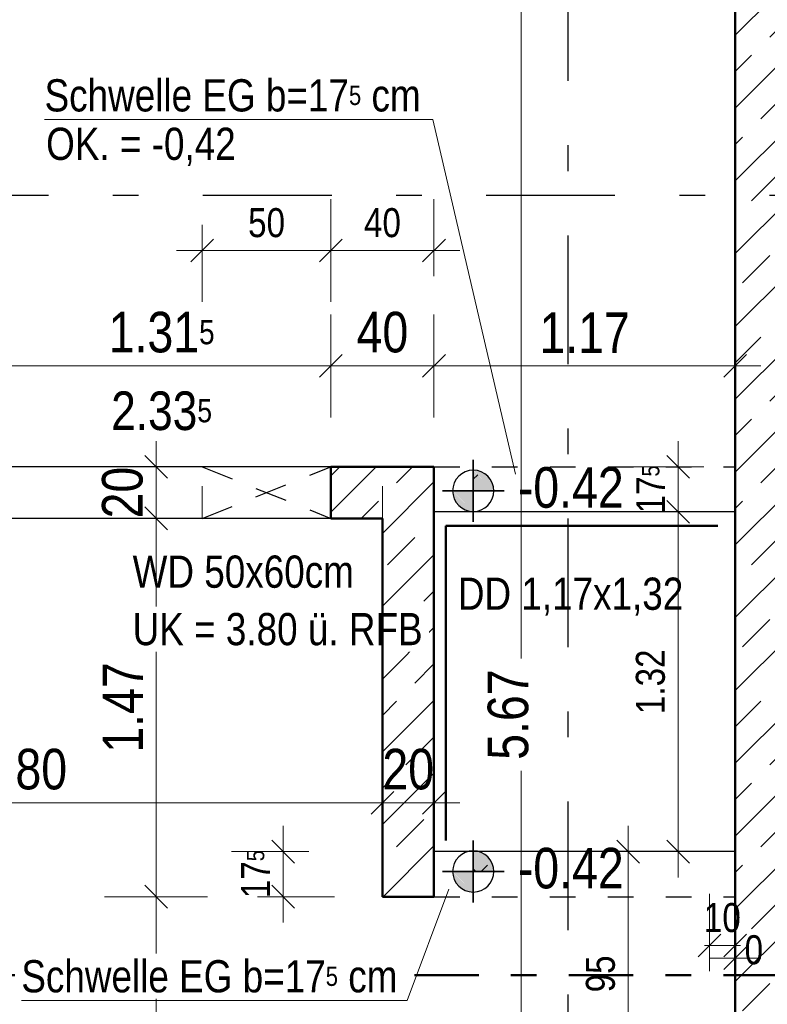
# Model space of a CAD drawing. Header units: millimetres. Extents: x 0 to 102, y -15 to 47.
# Tile 27 of 103: x 10 to 13, y 25 to 29. Entities that reach past the tile are written whole.
import ezdxf

# ---------------------------------------------------------------- set-up
doc = ezdxf.new("R2010")
doc.units = ezdxf.units.MM
for name, pattern in [('DASHDOT', [1, 0.5, -0.25, 0, -0.25]), ('DASHDOTX2', [2, 1, -0.5, 0, -0.5]), ('DOT', [0.25, 0, -0.25]), ('HIDDEN', [0.375, 0.25, -0.125])]:
    doc.linetypes.add(name, pattern=pattern)
doc.layers.add('Achsen', color=7, linetype='Continuous', lineweight=20)
doc.layers.add('Schraffuren', color=7, linetype='Continuous', lineweight=20)
doc.styles.add('Arial Narrow', font='ARIALN.TTF')
doc.dimstyles.new('Arch_Strakon_dimstyle', dxfattribs={"dimtxt": 15.75, "dimasz": 1, "dimexe": 1.25, "dimexo": 0.0625, "dimgap": 1, "dimtad": 0, "dimzin": 12, "dimdsep": 46, "dimtxsty": 'Arial Narrow', "dimblk": 'Arrowhead_Tick', "dimsah": 1, "dimcen": 0, "dimse1": 1, "dimse2": 1, "dimclrd": 6, "dimclrt": 2, "dimazin": 0, "dimtfac": 1, "dimtdec": 4, "dimtmove": 0, "dimatfit": 3, "dimldrblk": 'NONE', "dimfxl": 1, "dimtvp": 1, "dimtolj": 1, "dimtzin": 0, "dimlwd": 13, "dimarcsym": 2})
pattern_1 = [(45, (0, 0), (-0.07071068, 0.07071068), []), (135, (0, 0), (-0.07071068, -0.07071068), [])]
pattern_2 = [(45, (0, 0), (-0.1414214, 0.1414214), [0.15, -0.1]), (45, (-0.07071, 0.07071), (-0.1414214, 0.1414214), [])]

# ---------------------------------------------------------------- blocks, each defined once
blk = doc.blocks.new('Arrowhead_Tick')
at = {"color": 0, "linetype": 'Continuous', "lineweight": -2}
for p, q in [((0, 20), (0, -10)), ((-1, 0), (0, 0)), ((10, 0), (0, 0))]:
    blk.add_line(p, q, dxfattribs=at)
at = {"color": 2, "linetype": 'Continuous', "lineweight": 35}
blk.add_line((4.42, 4.42), (-4.42, -4.42), dxfattribs=at)
blk = doc.blocks.new('*D80')
at = {"layer": 'Achsen', "color": 6, "linetype": 'Continuous', "lineweight": 13}
blk.add_line((8.6453, 29.8563), (12.7957, 29.8563), dxfattribs=at)
at = {"layer": 'Defpoints', "color": 0}
for p in [(12.8057, 29.8563), (12.8057, 29.2317), (8.6353, 27.1093)]:
    blk.add_point(p, dxfattribs=at)
at = {"layer": 'Achsen', "color": 6, "lineweight": 13, "xscale": 0.01, "yscale": 0.01, "zscale": 0.01}
blk.add_blockref('Arrowhead_Tick', (12.8057, 29.8563), dxfattribs=at)
at = {"layer": 'Achsen', "color": 6, "lineweight": 13, "xscale": 0.01, "yscale": 0.01, "zscale": 0.01, "rotation": 180}
blk.add_blockref('Arrowhead_Tick', (8.6353, 29.8563), dxfattribs=at)
at = {"layer": 'Achsen', "color": 2, "lineweight": 35, "insert": (10.7205, 29.9854), "char_height": 0.1575, "attachment_point": 5, "style": 'Arial Narrow'}
blk.add_mtext('\\A1;4.17', dxfattribs=at)
blk = doc.blocks.new('_None')
blk = doc.blocks.new('*D93')
at = {"layer": 'Achsen', "color": 6, "linetype": 'Continuous', "lineweight": 13}
blk.add_line((11.2457, 27.5014), (11.6257, 27.5014), dxfattribs=at)
at = {"layer": 'Defpoints', "color": 0}
for p in [(11.6357, 27.5014), (11.2357, 26.9093), (11.6357, 25.4393)]:
    blk.add_point(p, dxfattribs=at)
at = {"layer": 'Achsen', "color": 6, "lineweight": 13, "xscale": 0.01, "yscale": 0.01, "zscale": 0.01}
blk.add_blockref('Arrowhead_Tick', (11.6357, 27.5014), dxfattribs=at)
at = {"layer": 'Achsen', "color": 6, "lineweight": 13, "xscale": 0.01, "yscale": 0.01, "zscale": 0.01, "rotation": 180}
blk.add_blockref('Arrowhead_Tick', (11.2357, 27.5014), dxfattribs=at)
at = {"layer": 'Achsen', "color": 2, "lineweight": 35, "insert": (11.4357, 27.6318), "char_height": 0.1575, "attachment_point": 5, "style": 'Arial Narrow'}
blk.add_mtext('\\A1;40', dxfattribs=at)
blk = doc.blocks.new('*D94')
at = {"layer": 'Achsen', "color": 6, "linetype": 'Continuous', "lineweight": 13}
blk.add_line((11.6457, 27.5014), (12.7957, 27.5014), dxfattribs=at)
at = {"layer": 'Defpoints', "color": 0}
for p in [(12.8057, 27.5014), (11.6357, 25.4393), (12.8057, 22.1545)]:
    blk.add_point(p, dxfattribs=at)
at = {"layer": 'Achsen', "color": 6, "lineweight": 13, "xscale": 0.01, "yscale": 0.01, "zscale": 0.01}
blk.add_blockref('Arrowhead_Tick', (12.8057, 27.5014), dxfattribs=at)
at = {"layer": 'Achsen', "color": 6, "lineweight": 13, "xscale": 0.01, "yscale": 0.01, "zscale": 0.01, "rotation": 180}
blk.add_blockref('Arrowhead_Tick', (11.6357, 27.5014), dxfattribs=at)
at = {"layer": 'Achsen', "color": 2, "lineweight": 35, "insert": (12.2207, 27.6304), "char_height": 0.1575, "attachment_point": 5, "style": 'Arial Narrow'}
blk.add_mtext('\\A1;1.17', dxfattribs=at)
blk = doc.blocks.new('*D95')
at = {"layer": 'Achsen', "color": 6, "linetype": 'Continuous', "lineweight": 13}
blk.add_line((9.9307, 27.5014), (11.2257, 27.5014), dxfattribs=at)
at = {"layer": 'Defpoints', "color": 0}
for p in [(11.2357, 27.5014), (9.9207, 26.9093), (11.2357, 26.9093)]:
    blk.add_point(p, dxfattribs=at)
at = {"layer": 'Achsen', "color": 6, "lineweight": 13, "xscale": 0.01, "yscale": 0.01, "zscale": 0.01}
blk.add_blockref('Arrowhead_Tick', (11.2357, 27.5014), dxfattribs=at)
at = {"layer": 'Achsen', "color": 6, "lineweight": 13, "xscale": 0.01, "yscale": 0.01, "zscale": 0.01, "rotation": 180}
blk.add_blockref('Arrowhead_Tick', (9.9207, 27.5014), dxfattribs=at)
at = {"layer": 'Achsen', "color": 2, "lineweight": 35, "insert": (10.5782, 27.6318), "char_height": 0.1575, "attachment_point": 5, "style": 'Arial Narrow'}
blk.add_mtext('\\A1;1.31{\\A1;\\H.6x;\\S5;}', dxfattribs=at)
blk = doc.blocks.new('*D103')
at = {"layer": 'Achsen', "color": 6, "linetype": 'Continuous', "lineweight": 13}
blk.add_line((8.6453, 25.8036), (11.4257, 25.8036), dxfattribs=at)
at = {"layer": 'Defpoints', "color": 0}
for p in [(8.6353, 26.9093), (11.4357, 26.9093), (11.4357, 25.8036)]:
    blk.add_point(p, dxfattribs=at)
at = {"layer": 'Achsen', "color": 6, "lineweight": 13, "xscale": 0.01, "yscale": 0.01, "zscale": 0.01}
blk.add_blockref('Arrowhead_Tick', (11.4357, 25.8036), dxfattribs=at)
at = {"layer": 'Achsen', "color": 6, "lineweight": 13, "xscale": 0.01, "yscale": 0.01, "zscale": 0.01, "rotation": 180}
blk.add_blockref('Arrowhead_Tick', (8.6353, 25.8036), dxfattribs=at)
at = {"layer": 'Achsen', "color": 2, "lineweight": 35, "insert": (10.0355, 25.934), "char_height": 0.1575, "attachment_point": 5, "style": 'Arial Narrow'}
blk.add_mtext('\\A1;2.80', dxfattribs=at)
blk = doc.blocks.new('*D104')
at = {"layer": 'Achsen', "color": 6, "linetype": 'Continuous', "lineweight": 13}
blk.add_line((11.4457, 25.8036), (11.6257, 25.8036), dxfattribs=at)
at = {"layer": 'Defpoints', "color": 0}
for p in [(11.4357, 26.9093), (11.6357, 25.8036), (11.6357, 25.4393)]:
    blk.add_point(p, dxfattribs=at)
at = {"layer": 'Achsen', "color": 6, "lineweight": 13, "xscale": 0.01, "yscale": 0.01, "zscale": 0.01}
blk.add_blockref('Arrowhead_Tick', (11.6357, 25.8036), dxfattribs=at)
at = {"layer": 'Achsen', "color": 6, "lineweight": 13, "xscale": 0.01, "yscale": 0.01, "zscale": 0.01, "rotation": 180}
blk.add_blockref('Arrowhead_Tick', (11.4357, 25.8036), dxfattribs=at)
at = {"layer": 'Achsen', "color": 2, "lineweight": 35, "insert": (11.5357, 25.934), "char_height": 0.1575, "attachment_point": 5, "style": 'Arial Narrow'}
blk.add_mtext('\\A1;20', dxfattribs=at)
blk = doc.blocks.new('*D207')
at = {"layer": 'Achsen', "color": 6, "linetype": 'Continuous', "lineweight": 13}
for p, q in [((11.9742, 28.9717), (11.9742, 26.3645)), ((11.9742, 23.3217), (11.9742, 25.9289))]:
    blk.add_line(p, q, dxfattribs=at)
at = {"layer": 'Defpoints', "color": 0}
for p in [(11.9742, 28.9817), (13.0557, 28.9817), (12.8057, 23.3117)]:
    blk.add_point(p, dxfattribs=at)
at = {"layer": 'Achsen', "color": 6, "lineweight": 13, "xscale": 0.01, "yscale": 0.01, "zscale": 0.01}
for p, rotation in [((11.9742, 28.9817), 89.99999999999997), ((11.9742, 23.3117), 269.9999999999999)]:
    blk.add_blockref('Arrowhead_Tick', p, dxfattribs=dict(at, rotation=rotation))
at = {"layer": 'Achsen', "color": 2, "lineweight": 35, "insert": (11.9242, 26.1467), "char_height": 0.1575, "attachment_point": 5, "rotation": 90, "style": 'Arial Narrow'}
blk.add_mtext('\\A1;5.67', dxfattribs=at)
blk = doc.blocks.new('*D241')
at = {"layer": 'Achsen', "color": 6, "linetype": 'Continuous', "lineweight": 13}
blk.add_line((10.5568, 22.1645), (10.5568, 25.4293), dxfattribs=at)
at = {"layer": 'Defpoints', "color": 0}
for p in [(10.5568, 25.4393), (11.4357, 25.4393), (8.6353, 22.1545)]:
    blk.add_point(p, dxfattribs=at)
at = {"layer": 'Achsen', "color": 6, "lineweight": 13, "xscale": 0.01, "yscale": 0.01, "zscale": 0.01}
for p, rotation in [((10.5568, 25.4393), 89.99999999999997), ((10.5568, 22.1545), 269.9999999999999)]:
    blk.add_blockref('Arrowhead_Tick', p, dxfattribs=dict(at, rotation=rotation))
at = {"layer": 'Achsen', "color": 2, "lineweight": 35, "insert": (10.4264, 23.7969), "char_height": 0.1575, "attachment_point": 5, "rotation": 90, "style": 'Arial Narrow'}
blk.add_mtext('\\A1;3.28{\\A1;\\H.6x;\\S5;}', dxfattribs=at)
blk = doc.blocks.new('*D242')
at = {"layer": 'Achsen', "color": 6, "linetype": 'Continuous', "lineweight": 13}
blk.add_line((10.5568, 25.4493), (10.5568, 26.8993), dxfattribs=at)
at = {"layer": 'Defpoints', "color": 0}
for p in [(10.5568, 26.9093), (11.4357, 26.9093), (11.4357, 25.4393)]:
    blk.add_point(p, dxfattribs=at)
at = {"layer": 'Achsen', "color": 6, "lineweight": 13, "xscale": 0.01, "yscale": 0.01, "zscale": 0.01}
for p, rotation in [((10.5568, 26.9093), 90), ((10.5568, 25.4393), 270)]:
    blk.add_blockref('Arrowhead_Tick', p, dxfattribs=dict(at, rotation=rotation))
at = {"layer": 'Achsen', "color": 2, "lineweight": 35, "insert": (10.4277, 26.1743), "char_height": 0.1575, "attachment_point": 5, "rotation": 90, "style": 'Arial Narrow'}
blk.add_mtext('\\A1;1.47', dxfattribs=at)
blk = doc.blocks.new('*D250')
at = {"layer": 'Achsen', "color": 6, "linetype": 'Continuous', "lineweight": 13}
blk.add_line((10.5568, 26.9193), (10.5568, 27.0993), dxfattribs=at)
at = {"layer": 'Defpoints', "color": 0}
for p in [(10.5568, 27.1093), (11.6357, 27.1093), (11.4357, 26.9093)]:
    blk.add_point(p, dxfattribs=at)
at = {"layer": 'Achsen', "color": 6, "lineweight": 13, "xscale": 0.01, "yscale": 0.01, "zscale": 0.01}
for p, rotation in [((10.5568, 27.1093), 90), ((10.5568, 26.9093), 270)]:
    blk.add_blockref('Arrowhead_Tick', p, dxfattribs=dict(at, rotation=rotation))
at = {"layer": 'Achsen', "color": 2, "lineweight": 35, "insert": (10.4264, 27.0093), "char_height": 0.1575, "attachment_point": 5, "rotation": 90, "style": 'Arial Narrow'}
blk.add_mtext('\\A1;20', dxfattribs=at)
blk = doc.blocks.new('*D655')
at = {"color": 6, "linetype": 'Continuous', "lineweight": 13}
blk.add_line((10.7457, 27.95), (11.2257, 27.95), dxfattribs=at)
at = {"layer": 'Defpoints', "color": 0}
for p in [(11.2357, 27.95), (10.7357, 27.1093), (11.2357, 27.1093)]:
    blk.add_point(p, dxfattribs=at)
at = {"color": 6, "lineweight": 13, "xscale": 0.01, "yscale": 0.01, "zscale": 0.01}
blk.add_blockref('Arrowhead_Tick', (11.2357, 27.95), dxfattribs=at)
at = {"color": 6, "lineweight": 13, "xscale": 0.01, "yscale": 0.01, "zscale": 0.01, "rotation": 180}
blk.add_blockref('Arrowhead_Tick', (10.7357, 27.95), dxfattribs=at)
at = {"color": 3, "lineweight": 35, "insert": (10.9857, 28.0574), "char_height": 0.1125, "attachment_point": 5, "style": 'Arial Narrow'}
blk.add_mtext('\\A1;50', dxfattribs=at)
blk = doc.blocks.new('*D656')
at = {"color": 6, "linetype": 'Continuous', "lineweight": 13}
blk.add_line((11.2457, 27.95), (11.6257, 27.95), dxfattribs=at)
at = {"layer": 'Defpoints', "color": 0}
for p in [(11.6357, 27.95), (11.2357, 27.1093), (11.6357, 27.1093)]:
    blk.add_point(p, dxfattribs=at)
at = {"color": 6, "lineweight": 13, "xscale": 0.01, "yscale": 0.01, "zscale": 0.01}
blk.add_blockref('Arrowhead_Tick', (11.6357, 27.95), dxfattribs=at)
at = {"color": 6, "lineweight": 13, "xscale": 0.01, "yscale": 0.01, "zscale": 0.01, "rotation": 180}
blk.add_blockref('Arrowhead_Tick', (11.2357, 27.95), dxfattribs=at)
at = {"color": 3, "lineweight": 35, "insert": (11.4357, 28.0574), "char_height": 0.1125, "attachment_point": 5, "style": 'Arial Narrow'}
blk.add_mtext('\\A1;40', dxfattribs=at)
blk = doc.blocks.new('*D678')
at = {"color": 6, "linetype": 'Continuous', "lineweight": 13}
for p, q in [((12.7957, 25.2), (12.7857, 25.2)), ((12.8057, 25.2), (12.8057, 25.2)), ((12.8157, 25.2), (12.8257, 25.2))]:
    blk.add_line(p, q, dxfattribs=at)
at = {"layer": 'Defpoints', "color": 0}
for p in [(12.8057, 25.2), (12.8057, 24.6643), (12.8057, 23.3121)]:
    blk.add_point(p, dxfattribs=at)
at = {"color": 6, "lineweight": 13, "xscale": 0.01, "yscale": 0.01, "zscale": 0.01}
blk.add_blockref('Arrowhead_Tick', (12.8057, 25.2), dxfattribs=at)
at = {"color": 6, "lineweight": 13, "xscale": 0.01, "yscale": 0.01, "zscale": 0.01, "rotation": 180}
blk.add_blockref('Arrowhead_Tick', (12.8057, 25.2), dxfattribs=at)
at = {"color": 3, "lineweight": 35, "insert": (12.8779, 25.2324), "char_height": 0.1125, "attachment_point": 5, "style": 'Arial Narrow'}
blk.add_mtext('\\A1;0', dxfattribs=at)
blk = doc.blocks.new('*D687')
at = {"color": 6, "linetype": 'Continuous', "lineweight": 13}
for p, q in [((12.6957, 25.25), (12.6857, 25.25)), ((12.7057, 25.25), (12.8057, 25.25)), ((12.8157, 25.25), (12.8257, 25.25))]:
    blk.add_line(p, q, dxfattribs=at)
at = {"layer": 'Defpoints', "color": 0}
for p in [(12.8057, 25.25), (12.7057, 24.6643), (12.8057, 24.6643)]:
    blk.add_point(p, dxfattribs=at)
at = {"color": 6, "lineweight": 13, "xscale": 0.01, "yscale": 0.01, "zscale": 0.01}
blk.add_blockref('Arrowhead_Tick', (12.7057, 25.25), dxfattribs=at)
at = {"color": 6, "lineweight": 13, "xscale": 0.01, "yscale": 0.01, "zscale": 0.01, "rotation": 180}
blk.add_blockref('Arrowhead_Tick', (12.8057, 25.25), dxfattribs=at)
at = {"color": 3, "lineweight": 35, "insert": (12.7557, 25.3574), "char_height": 0.1125, "attachment_point": 5, "style": 'Arial Narrow'}
blk.add_mtext('\\A1;10', dxfattribs=at)
blk = doc.blocks.new('*D735')
at = {"color": 6, "linetype": 'Continuous', "lineweight": 13}
blk.add_line((12.5843, 25.6243), (12.5843, 26.9243), dxfattribs=at)
at = {"layer": 'Defpoints', "color": 0}
for p in [(11.6357, 26.9343), (12.5843, 26.9343), (11.6357, 25.6143)]:
    blk.add_point(p, dxfattribs=at)
at = {"color": 6, "lineweight": 13, "xscale": 0.01, "yscale": 0.01, "zscale": 0.01}
for p, rotation in [((12.5843, 26.9343), 90), ((12.5843, 25.6143), 270)]:
    blk.add_blockref('Arrowhead_Tick', p, dxfattribs=dict(at, rotation=rotation))
at = {"color": 3, "lineweight": 25, "insert": (12.4768, 26.2743), "char_height": 0.1125, "attachment_point": 5, "rotation": 90, "style": 'Arial Narrow'}
blk.add_mtext('\\A1;1.32', dxfattribs=at)
blk = doc.blocks.new('*D736')
at = {"color": 6, "linetype": 'Continuous', "lineweight": 13}
blk.add_line((12.5843, 26.9443), (12.5843, 27.0993), dxfattribs=at)
at = {"layer": 'Defpoints', "color": 0}
for p in [(11.6357, 27.1093), (12.5843, 27.1093), (11.6357, 26.9343)]:
    blk.add_point(p, dxfattribs=at)
at = {"color": 6, "lineweight": 13, "xscale": 0.01, "yscale": 0.01, "zscale": 0.01}
for p, rotation in [((12.5843, 27.1093), 90), ((12.5843, 26.9343), 270)]:
    blk.add_blockref('Arrowhead_Tick', p, dxfattribs=dict(at, rotation=rotation))
at = {"color": 3, "lineweight": 25, "insert": (12.4778, 27.0218), "char_height": 0.1125, "attachment_point": 5, "rotation": 90, "style": 'Arial Narrow'}
blk.add_mtext('\\A1;17{\\A1;\\H.6x;\\S5;}', dxfattribs=at)
blk = doc.blocks.new('*D741')
at = {"color": 6, "linetype": 'Continuous', "lineweight": 13}
blk.add_line((12.3901, 24.6743), (12.3901, 25.6043), dxfattribs=at)
at = {"layer": 'Defpoints', "color": 0}
for p in [(12.3901, 25.6143), (12.8057, 25.6143), (12.7057, 24.6643)]:
    blk.add_point(p, dxfattribs=at)
at = {"color": 6, "lineweight": 13, "xscale": 0.01, "yscale": 0.01, "zscale": 0.01}
for p, rotation in [((12.3901, 25.6143), 90), ((12.3901, 24.6643), 270)]:
    blk.add_blockref('Arrowhead_Tick', p, dxfattribs=dict(at, rotation=rotation))
at = {"color": 3, "lineweight": 25, "insert": (12.2827, 25.1393), "char_height": 0.1125, "attachment_point": 5, "rotation": 90, "style": 'Arial Narrow'}
blk.add_mtext('\\A1;95', dxfattribs=at)
blk = doc.blocks.new('*D742')
at = {"color": 6, "linetype": 'Continuous', "lineweight": 13}
blk.add_line((11.05, 25.4493), (11.05, 25.6043), dxfattribs=at)
at = {"layer": 'Defpoints', "color": 0}
for p in [(11.05, 25.6143), (11.6357, 25.6143), (11.4357, 25.4393)]:
    blk.add_point(p, dxfattribs=at)
at = {"color": 6, "lineweight": 13, "xscale": 0.01, "yscale": 0.01, "zscale": 0.01}
for p, rotation in [((11.05, 25.6143), 90), ((11.05, 25.4393), 270)]:
    blk.add_blockref('Arrowhead_Tick', p, dxfattribs=dict(at, rotation=rotation))
at = {"color": 3, "lineweight": 25, "insert": (10.9435, 25.5268), "char_height": 0.1125, "attachment_point": 5, "rotation": 90, "style": 'Arial Narrow'}
blk.add_mtext('\\A1;17{\\A1;\\H.6x;\\S5;}', dxfattribs=at)

msp = doc.modelspace()

# ---------------------------------------------------------------- hatches: boundary and pattern name
at = {"lineweight": 13}
h = msp.add_hatch(dxfattribs=at)
h.set_pattern_fill('FT', color=6, scale=0.01, angle=45, style=0, pattern_type=2)
h.set_pattern_definition(pattern_1)
h.paths.add_polyline_path([(11.78827, 27.0961613), (11.86827, 27.0161613), (11.78827, 27.0161613)])
at = {"lineweight": 13, "true_color": 0xcccccc}
for points in [[(11.78827, 27.0961613), (11.86827, 27.0161613), (11.78827, 27.0161613)], [(11.8682581, 27.0175421), (11.8682224, 27.0189226), (11.8681628, 27.0203022), (11.8680794, 27.0216806), (11.8679723, 27.0230573), (11.8678414, 27.024432), (11.8676867, 27.0258042), (11.8675085, 27.0271736), (11.8673066, 27.0285396), (11.8670812, 27.029902), (11.8668322, 27.0312603), (11.8665599, 27.0326141), (11.8662643, 27.0339629), (11.8659454, 27.0353065), (11.8656033, 27.0366444), (11.8652383, 27.0379762), (11.8648503, 27.0393014), (11.8644394, 27.0406198), (11.8640059, 27.0419309), (11.8635498, 27.0432343), (11.8630713, 27.0445297), (11.8625705, 27.0458166), (11.8620476, 27.0470946), (11.8615027, 27.0483634), (11.8609359, 27.0496227), (11.8603475, 27.050872), (11.8597377, 27.0521109), (11.8591065, 27.0533391), (11.8584542, 27.0545563), (11.8577811, 27.055762), (11.8570872, 27.0569559), (11.8563728, 27.0581376), (11.8556381, 27.0593069), (11.8548833, 27.0604633), (11.8541087, 27.0616064), (11.8533145, 27.0627361), (11.8525009, 27.0638519), (11.8516682, 27.0649534), (11.8508166, 27.0660405), (11.8499463, 27.0671126), (11.8490576, 27.0681696), (11.8481509, 27.0692111), (11.8472263, 27.0702368), (11.8462841, 27.0712463), (11.8453247, 27.0722395), (11.8443482, 27.0732159), (11.8433551, 27.0741754), (11.8423455, 27.0751175), (11.8413198, 27.0760421), (11.8402784, 27.0769489), (11.8392214, 27.0778375), (11.8381492, 27.0787078), (11.8370622, 27.0795594), (11.8359606, 27.0803922), (11.8348449, 27.0812058), (11.8337152, 27.082), (11.832572, 27.0827746), (11.8314156, 27.0835293), (11.8302464, 27.084264), (11.8290646, 27.0849784), (11.8278707, 27.0856723), (11.826665, 27.0863455), (11.8254479, 27.0869978), (11.8242197, 27.0876289), (11.8229807, 27.0882388), (11.8217315, 27.0888272), (11.8204722, 27.0893939), (11.8192034, 27.0899388), (11.8179253, 27.0904618), (11.8166384, 27.0909626), (11.8153431, 27.0914411), (11.8140397, 27.0918972), (11.8127286, 27.0923307), (11.8114102, 27.0927415), (11.8100849, 27.0931295), (11.8087532, 27.0934946), (11.8074153, 27.0938366), (11.8060717, 27.0941555), (11.8047228, 27.0944512), (11.803369, 27.0947235), (11.8020108, 27.0949724), (11.8006484, 27.0951978), (11.7992823, 27.0953997), (11.797913, 27.095578), (11.7965407, 27.0957326), (11.7951661, 27.0958635), (11.7937893, 27.0959707), (11.7924109, 27.096054), (11.7910313, 27.0961136), (11.7896509, 27.0961494), (11.78827, 27.0961613)], [(11.78827, 27.0161613), (11.78827, 26.9361613), (11.70827, 27.0161613)], [(11.708282, 27.0147804), (11.7083177, 27.0134), (11.7083773, 27.0120204), (11.7084607, 27.010642), (11.7085678, 27.0092652), (11.7086987, 27.0078906), (11.7088533, 27.0065183), (11.7090316, 27.005149), (11.7092335, 27.0037829), (11.7094589, 27.0024205), (11.7097078, 27.0010623), (11.7099802, 26.9997085), (11.7102758, 26.9983596), (11.7105947, 26.997016), (11.7109367, 26.9956781), (11.7113018, 26.9943464), (11.7116898, 26.9930211), (11.7121006, 26.9917027), (11.7125341, 26.9903916), (11.7129902, 26.9890882), (11.7134687, 26.9877929), (11.7139695, 26.986506), (11.7144925, 26.9852279), (11.7150374, 26.9839591), (11.7156041, 26.9826998), (11.7161925, 26.9814506), (11.7168024, 26.9802116), (11.7174336, 26.9789834), (11.7180858, 26.9777663), (11.718759, 26.9765606), (11.7194529, 26.9753667), (11.7201673, 26.9741849), (11.720902, 26.9730157), (11.7216567, 26.9718593), (11.7224313, 26.9707161), (11.7232255, 26.9695864), (11.7240391, 26.9684707), (11.7248719, 26.9673691), (11.7257235, 26.9662821), (11.7265938, 26.9652099), (11.7274824, 26.9641529), (11.7283892, 26.9631115), (11.7293138, 26.9620858), (11.7302559, 26.9610762), (11.7312154, 26.9600831), (11.7321918, 26.9591066), (11.733185, 26.9581472), (11.7341945, 26.957205), (11.7352202, 26.9562804), (11.7362617, 26.9553737), (11.7373187, 26.954485), (11.7383908, 26.9536148), (11.7394779, 26.9527631), (11.7405794, 26.9519304), (11.7416952, 26.9511168), (11.7428249, 26.9503226), (11.743968, 26.949548), (11.7451244, 26.9487932), (11.7462937, 26.9480585), (11.7474754, 26.9473441), (11.7486693, 26.9466502), (11.749875, 26.9459771), (11.7510922, 26.9453248), (11.7523204, 26.9446936), (11.7535593, 26.9440838), (11.7548086, 26.9434954), (11.7560679, 26.9429286), (11.7573367, 26.9423837), (11.7586147, 26.9418608), (11.7599016, 26.94136), (11.761197, 26.9408815), (11.7625004, 26.9404254), (11.7638115, 26.9399919), (11.7651299, 26.939581), (11.7664551, 26.939193), (11.7677869, 26.938828), (11.7691248, 26.9384859), (11.7704684, 26.938167), (11.7718172, 26.9378714), (11.773171, 26.9375991), (11.7745293, 26.9373502), (11.7758917, 26.9371247), (11.7772578, 26.9369228), (11.7786271, 26.9367446), (11.7799993, 26.9365899), (11.781374, 26.936459), (11.7827507, 26.9363519), (11.7841291, 26.9362685), (11.7855087, 26.9362089), (11.7868892, 26.9361732), (11.78827, 26.9361613)], [(11.78827, 25.6171543), (11.86827, 25.5371543), (11.78827, 25.5371543)], [(11.8682581, 25.5385351), (11.8682224, 25.5399155), (11.8681628, 25.5412952), (11.8680794, 25.5426735), (11.8679723, 25.5440503), (11.8678414, 25.545425), (11.8676867, 25.5467972), (11.8675085, 25.5481665), (11.8673066, 25.5495326), (11.8670812, 25.550895), (11.8668322, 25.5522533), (11.8665599, 25.5536071), (11.8662643, 25.5549559), (11.8659454, 25.5562995), (11.8656033, 25.5576374), (11.8652383, 25.5589692), (11.8648503, 25.5602944), (11.8644394, 25.5616128), (11.8640059, 25.5629239), (11.8635498, 25.5642273), (11.8630713, 25.5655226), (11.8625705, 25.5668095), (11.8620476, 25.5680876), (11.8615027, 25.5693564), (11.8609359, 25.5706157), (11.8603475, 25.571865), (11.8597377, 25.5731039), (11.8591065, 25.5743321), (11.8584542, 25.5755493), (11.8577811, 25.576755), (11.8570872, 25.5779489), (11.8563728, 25.5791306), (11.8556381, 25.5802999), (11.8548833, 25.5814562), (11.8541087, 25.5825994), (11.8533145, 25.5837291), (11.8525009, 25.5848449), (11.8516682, 25.5859464), (11.8508166, 25.5870334), (11.8499463, 25.5881056), (11.8490576, 25.5891626), (11.8481509, 25.5902041), (11.8472263, 25.5912297), (11.8462841, 25.5922393), (11.8453247, 25.5932325), (11.8443482, 25.5942089), (11.8433551, 25.5951684), (11.8423455, 25.5961105), (11.8413198, 25.5970351), (11.8402784, 25.5979419), (11.8392214, 25.5988305), (11.8381492, 25.5997008), (11.8370622, 25.6005524), (11.8359606, 25.6013851), (11.8348449, 25.6021987), (11.8337152, 25.602993), (11.832572, 25.6037676), (11.8314156, 25.6045223), (11.8302464, 25.605257), (11.8290646, 25.6059714), (11.8278707, 25.6066653), (11.826665, 25.6073385), (11.8254479, 25.6079907), (11.8242197, 25.6086219), (11.8229807, 25.6092318), (11.8217315, 25.6098202), (11.8204722, 25.6103869), (11.8192034, 25.6109318), (11.8179253, 25.6114548), (11.8166384, 25.6119556), (11.8153431, 25.6124341), (11.8140397, 25.6128902), (11.8127286, 25.6133237), (11.8114102, 25.6137345), (11.8100849, 25.6141225), (11.8087532, 25.6144876), (11.8074153, 25.6148296), (11.8060717, 25.6151485), (11.8047228, 25.6154441), (11.803369, 25.6157165), (11.8020108, 25.6159654), (11.8006484, 25.6161908), (11.7992823, 25.6163927), (11.797913, 25.616571), (11.7965407, 25.6167256), (11.7951661, 25.6168565), (11.7937893, 25.6169636), (11.7924109, 25.617047), (11.7910313, 25.6171066), (11.7896509, 25.6171423), (11.78827, 25.6171543)], [(11.78827, 25.5371543), (11.78827, 25.4571543), (11.70827, 25.5371543)], [(11.708282, 25.5357734), (11.7083177, 25.534393), (11.7083773, 25.5330134), (11.7084607, 25.531635), (11.7085678, 25.5302582), (11.7086987, 25.5288835), (11.7088533, 25.5275113), (11.7090316, 25.526142), (11.7092335, 25.5247759), (11.7094589, 25.5234135), (11.7097078, 25.5220553), (11.7099802, 25.5207015), (11.7102758, 25.5193526), (11.7105947, 25.518009), (11.7109367, 25.5166711), (11.7113018, 25.5153394), (11.7116898, 25.5140141), (11.7121006, 25.5126957), (11.7125341, 25.5113846), (11.7129902, 25.5100812), (11.7134687, 25.5087859), (11.7139695, 25.507499), (11.7144925, 25.5062209), (11.7150374, 25.5049521), (11.7156041, 25.5036928), (11.7161925, 25.5024436), (11.7168024, 25.5012046), (11.7174336, 25.4999764), (11.7180858, 25.4987593), (11.718759, 25.4975536), (11.7194529, 25.4963596), (11.7201673, 25.4951779), (11.720902, 25.4940087), (11.7216567, 25.4928523), (11.7224313, 25.4917091), (11.7232255, 25.4905794), (11.7240391, 25.4894637), (11.7248719, 25.4883621), (11.7257235, 25.4872751), (11.7265938, 25.4862029), (11.7274824, 25.4851459), (11.7283892, 25.4841044), (11.7293138, 25.4830788), (11.7302559, 25.4820692), (11.7312154, 25.481076), (11.7321918, 25.4800996), (11.733185, 25.4791402), (11.7341945, 25.478198), (11.7352202, 25.4772734), (11.7362617, 25.4763666), (11.7373187, 25.475478), (11.7383908, 25.4746077), (11.7394779, 25.4737561), (11.7405794, 25.4729234), (11.7416952, 25.4721098), (11.7428249, 25.4713155), (11.743968, 25.4705409), (11.7451244, 25.4697862), (11.7462937, 25.4690515), (11.7474754, 25.4683371), (11.7486693, 25.4676432), (11.749875, 25.46697), (11.7510922, 25.4663178), (11.7523204, 25.4656866), (11.7535593, 25.4650767), (11.7548086, 25.4644884), (11.7560679, 25.4639216), (11.7573367, 25.4633767), (11.7586147, 25.4628538), (11.7599016, 25.462353), (11.761197, 25.4618744), (11.7625004, 25.4614184), (11.7638115, 25.4609848), (11.7651299, 25.460574), (11.7664551, 25.460186), (11.7677869, 25.4598209), (11.7691248, 25.4594789), (11.7704684, 25.45916), (11.7718172, 25.4588644), (11.773171, 25.4585921), (11.7745293, 25.4583431), (11.7758917, 25.4581177), (11.7772578, 25.4579158), (11.7786271, 25.4577375), (11.7799993, 25.4575829), (11.781374, 25.457452), (11.7827507, 25.4573449), (11.7841291, 25.4572615), (11.7855087, 25.4572019), (11.7868892, 25.4571662), (11.78827, 25.4571543)]]:
    msp.add_hatch(color=254, dxfattribs=at).paths.add_polyline_path(points)
at = {"lineweight": 13}
h = msp.add_hatch(dxfattribs=at)
h.set_pattern_fill('FT', color=6, scale=0.01, angle=45, style=0, pattern_type=2)
h.set_pattern_definition(pattern_1)
h.paths.add_polyline_path([(11.78827, 25.6171543), (11.86827, 25.5371543), (11.78827, 25.5371543)])
at = {"layer": 'Schraffuren', "lineweight": 13}
h = msp.add_hatch(dxfattribs=at)
h.set_pattern_fill('bB', color=6, scale=0.01, angle=45, style=0, pattern_type=2)
h.set_pattern_definition(pattern_2)
h.paths.add_polyline_path([(13.0556562, 28.9817112), (13.0556562, 23.3117009), (12.8056562, 23.3117009), (12.8056562, 28.9817112)])
h = msp.add_hatch(dxfattribs=at)
h.set_pattern_fill('bB', color=6, scale=0.01, angle=45, style=0, pattern_type=2)
h.set_pattern_definition(pattern_2)
h.paths.add_polyline_path([(11.2356518, 27.1093102), (11.6356547, 27.1093102), (11.4356547, 26.9093102), (11.2356518, 26.9093102)])
h = msp.add_hatch(dxfattribs=at)
h.set_pattern_fill('bB', color=6, scale=0.01, angle=45, style=0, pattern_type=2)
h.set_pattern_definition(pattern_2)
h.paths.add_polyline_path([(11.6356547, 27.1093102), (11.6356547, 25.4393055), (11.4356547, 25.4393055), (11.4356547, 26.9093102)])

# ---------------------------------------------------------------- linework, layer by layer
at = {"color": 4, "linetype": 'Continuous', "lineweight": 50}
for p, q in [((12.8056562, 23.3117009), (12.8056562, 28.9817112)), ((11.6356547, 27.1093102), (11.2356518, 27.1093102)), ((11.2356518, 26.9093102), (11.2356518, 27.1093102)), ((11.4356547, 26.9093102), (11.2356518, 26.9093102)), ((11.6356547, 25.4393055), (11.4356547, 25.4393055))]:
    msp.add_line(p, q, dxfattribs=at)
at = {"color": 2, "linetype": 'DASHDOT', "lineweight": 35, "ltscale": 0.5}
for p, q in [((11.78827, 27.1361613), (11.78827, 26.8961613)), ((11.90827, 27.0161613), (11.66827, 27.0161613)), ((11.78827, 25.6571543), (11.78827, 25.4171543)), ((11.90827, 25.5371543), (11.66827, 25.5371543))]:
    msp.add_line(p, q, dxfattribs=at)
at = {"color": 3, "linetype": 'HIDDEN', "lineweight": 25, "ltscale": 0.5}
for p, q in [((10.7356518, 26.9093102), (11.2356518, 27.1093102)), ((10.7356518, 27.1093102), (11.2356518, 26.9093102))]:
    msp.add_line(p, q, dxfattribs=at)
at = {"color": 6, "linetype": 'HIDDEN', "lineweight": 13, "ltscale": 0.5}
for p, q in [((10.7356518, 26.9093102), (10.7356518, 27.1093102)), ((11.4356547, 26.9093102), (11.4356547, 27.1093102))]:
    msp.add_line(p, q, dxfattribs=at)
at = {"color": 4, "linetype": 'DASHDOT', "lineweight": 50, "ltscale": 0.5}
msp.add_line((7.3595168, 25.1347119), (17.8312179, 25.1347119), dxfattribs=at)
at = {"color": 3, "linetype": 'Continuous', "lineweight": 25}
for centre, start, end in [((11.78827, 27.0161613), 90, 180), ((11.78827, 27.0161613), 0, 90), ((11.78827, 27.0161613), 180, 270), ((11.78827, 27.0161613), 270, 0), ((11.78827, 25.5371543), 90, 180), ((11.78827, 25.5371543), 0, 90), ((11.78827, 25.5371543), 180, 270), ((11.78827, 25.5371543), 270, 0)]:
    msp.add_arc(centre, 0.08, start, end, dxfattribs=at)
at = {"layer": 'Achsen', "color": 3, "linetype": 'DASHDOTX2', "lineweight": 25, "ltscale": 0.5}
for p, q in [((12.1556957, 39.0086435), (12.1556957, 11.9806051)), ((5.2386957, 28.164471), (50.913591, 28.164471))]:
    msp.add_line(p, q, dxfattribs=at)
at = {"layer": 'Achsen', "color": 5, "linetype": 'Continuous', "lineweight": 18}
for p, q in [((10.1235734, 28.4584155), (11.631788, 28.4584155)), ((11.631788, 28.4584155), (11.9522256, 27.080911)), ((11.5310333, 25.0357078), (11.6935676, 25.4688097)), ((10.0333438, 25.0357078), (11.5310333, 25.0357078))]:
    msp.add_line(p, q, dxfattribs=at)
at = {"layer": 'Achsen', "color": 3, "linetype": 'Continuous', "lineweight": 25}
for p, q in [((11.2356518, 27.1093102), (9.9206518, 27.1093102)), ((12.8056562, 26.9343102), (11.6356547, 26.9343102)), ((11.2356518, 26.9093102), (9.9206518, 26.9093102)), ((12.8056562, 25.6143102), (11.6356547, 25.6143102))]:
    msp.add_line(p, q, dxfattribs=at)
at = {"layer": 'Achsen', "color": 3, "linetype": 'DOT', "lineweight": 25, "ltscale": 0.5}
for p, q in [((11.6356547, 27.1093102), (12.8056562, 27.1093102)), ((11.6356547, 25.4393055), (12.8056562, 25.4393055))]:
    msp.add_line(p, q, dxfattribs=at)
at = {"layer": 'Achsen', "color": 4, "linetype": 'Continuous', "lineweight": 50}
for p, q in [((11.6821653, 25.6577979), (11.6821653, 26.8797229)), ((11.6821653, 26.8797229), (12.7377867, 26.8797229))]:
    msp.add_line(p, q, dxfattribs=at)

# ---------------------------------------------------------------- texts
at = {"color": 2, "lineweight": 35, "style": 'Arial Narrow'}
for p in [(11.9614063, 26.9505511), (11.9614063, 25.471544)]:
    msp.add_text('-0.42', height=0.1575, dxfattribs=at).set_placement(p)
at = {"color": 3, "lineweight": 25, "style": 'Arial Narrow'}
msp.add_text('WD 50x60cm', height=0.125, dxfattribs=at).set_placement((10.4654753, 26.6396715))
at = {"layer": 'Achsen', "color": 3, "lineweight": 25, "style": 'Arial Narrow'}
msp.add_text('OK. = -0,42', height=0.125, dxfattribs=at).set_placement((10.1295887, 28.3020176))
at = {"layer": 'Achsen', "color": 3, "lineweight": 25, "insert": (10.1235734, 28.488492), "char_height": 0.125, "attachment_point": 7, "line_spacing_factor": 0.9, "style": 'Arial Narrow'}
msp.add_mtext('Schwelle EG b=17{\\A1;\\H.6x;\\S5;} cm', dxfattribs=at)
at = {"layer": 'Achsen', "color": 2, "lineweight": 35, "insert": (10.5781518, 27.3263833), "char_height": 0.15, "attachment_point": 5, "line_spacing_factor": 0.9, "style": 'Arial Narrow'}
msp.add_mtext('2.33{\\A1;\\H.6x;\\S5;}', dxfattribs=at)

# ---------------------------------------------------------------- dimensions: what is measured, and where the dimension line sits
at = {"lineweight": 35}
for base, p1, p2, text, override, picture, middle in [((11.2356518, 27.95), (10.7356518, 27.1093102), (11.2356518, 27.1093102), '50', {"dimscale": 0.01, "dimtxt": 11.25, "dimasz": 1, "dimgap": 5, "dimtad": 1, "dimjust": 0, "dimtih": 0, "dimtoh": 0, "dimdec": 5, "dimdsep": 46, "dimtxsty": 'Arial Narrow', "dimclrd": 6, "dimclrt": 3, "dimtix": 1, "dimtofl": 255, "dimtmove": 0, "dimatfit": 2, "dimfxl": 0, "dimfxlon": 0, "dimtvp": 44.444444, "dimlwd": 13}, '*D655', (10.9856518, 27.95)), ((11.6356547, 27.95), (11.2356518, 27.1093102), (11.6356547, 27.1093102), '40', {"dimscale": 0.01, "dimtxt": 11.25, "dimasz": 1, "dimgap": 5, "dimtad": 1, "dimjust": 0, "dimtih": 0, "dimtoh": 0, "dimdec": 5, "dimdsep": 46, "dimtxsty": 'Arial Narrow', "dimclrd": 6, "dimclrt": 3, "dimtix": 1, "dimtofl": 255, "dimtmove": 0, "dimatfit": 2, "dimfxl": 0, "dimfxlon": 0, "dimtvp": 44.444444, "dimlwd": 13}, '*D656', (11.4356533, 27.95)), ((12.8056562, 25.25), (12.7056555, 24.6643102), (12.8056562, 24.6643102), '10', {"dimscale": 0.01, "dimtxt": 11.25, "dimasz": 1, "dimgap": 5, "dimtad": 1, "dimjust": 0, "dimtih": 0, "dimtoh": 0, "dimdec": 5, "dimdsep": 46, "dimtxsty": 'Arial Narrow', "dimclrd": 6, "dimclrt": 3, "dimtix": 1, "dimtofl": 255, "dimtmove": 0, "dimatfit": 2, "dimfxl": 0, "dimfxlon": 0, "dimtvp": 44.444444, "dimlwd": 13}, '*D687', (12.7556558, 25.25)), ((12.8057068, 25.2), (12.8056562, 24.6643102), (12.8057068, 23.3121009), '0', {"dimscale": 0.01, "dimtxt": 11.25, "dimasz": 1, "dimgap": 5, "dimtad": 0, "dimjust": 0, "dimtih": 0, "dimtoh": 0, "dimdec": 5, "dimdsep": 46, "dimtxsty": 'Arial Narrow', "dimclrd": 6, "dimclrt": 3, "dimtix": 0, "dimtofl": 255, "dimtmove": 2, "dimatfit": 2, "dimfxl": 0, "dimfxlon": 0, "dimtvp": 44.444444, "dimlwd": 13}, '*D678', (12.8778802, 25.2323785))]:
    dim = msp.add_linear_dim(base=base, p1=p1, p2=p2, text=text, dimstyle='Arch_Strakon_dimstyle', override=override, dxfattribs=at)
    dim.commit()
    dim.dimension.update_dxf_attribs({"geometry": picture, "text_midpoint": middle, "dimtype": 160})
at = {"lineweight": 25}
for base, p1, p2, text, picture, middle in [((12.5842539, 27.1093102), (11.6356547, 26.9343102), (11.6356547, 27.1093102), '17{\\A1;\\H.6x;\\S5;}', '*D736', (12.5842539, 27.0218102)), ((12.5842539, 26.9343102), (11.6356547, 25.6143102), (11.6356547, 26.9343102), '1.32', '*D735', (12.5842539, 26.2743102)), ((11.05, 25.6143102), (11.4356547, 25.4393055), (11.6356547, 25.6143102), '17{\\A1;\\H.6x;\\S5;}', '*D742', (11.05, 25.5268078)), ((12.3901037, 25.6143102), (12.7056555, 24.6643102), (12.8056562, 25.6143102), '95', '*D741', (12.3901037, 25.1393102))]:
    dim = msp.add_linear_dim(base=base, p1=p1, p2=p2, angle=90, text=text, dimstyle='Arch_Strakon_dimstyle', override={"dimscale": 0.01, "dimtxt": 11.25, "dimasz": 1, "dimgap": 5, "dimtad": 1, "dimjust": 0, "dimtih": 0, "dimtoh": 0, "dimdec": 5, "dimdsep": 46, "dimtxsty": 'Arial Narrow', "dimclrd": 6, "dimclrt": 3, "dimtix": 1, "dimtofl": 255, "dimtmove": 0, "dimatfit": 2, "dimfxl": 0, "dimfxlon": 0, "dimtvp": 44.444444, "dimlwd": 13}, dxfattribs=at)
    dim.commit()
    dim.dimension.update_dxf_attribs({"geometry": picture, "text_midpoint": middle, "dimtype": 160})
at = {"layer": 'Achsen', "lineweight": 35}
for base, p1, p2, text, picture, middle in [((12.8056562, 29.8562881), (8.6352996, 27.1093102), (12.8056562, 29.2317112), '4.17', '*D80', (10.7204779, 29.8562881)), ((11.2356518, 27.5013833), (9.9206518, 26.9093102), (11.2356518, 26.9093102), '1.31{\\A1;\\H.6x;\\S5;}', '*D95', (10.5781518, 27.5013833)), ((11.6356547, 27.5013833), (11.2356518, 26.9093102), (11.6356547, 25.4393055), '40', '*D93', (11.4356533, 27.5013833)), ((12.8056562, 27.5013833), (11.6356547, 25.4393055), (12.8056562, 22.1544708), '1.17', '*D94', (12.2206555, 27.5013833)), ((11.4356547, 25.8036278), (8.6352996, 26.9093102), (11.4356547, 26.9093102), '2.80', '*D103', (10.0354772, 25.8036278)), ((11.6356547, 25.8036278), (11.4356547, 26.9093102), (11.6356547, 25.4393055), '20', '*D104', (11.5356547, 25.8036278))]:
    dim = msp.add_linear_dim(base=base, p1=p1, p2=p2, text=text, dimstyle='Arch_Strakon_dimstyle', override={"dimscale": 0.01, "dimtxt": 15.75, "dimasz": 1, "dimgap": 5, "dimtad": 1, "dimjust": 0, "dimtih": 0, "dimtoh": 0, "dimdec": 5, "dimdsep": 46, "dimtxsty": 'Arial Narrow', "dimclrd": 6, "dimclrt": 2, "dimtix": 1, "dimtofl": 255, "dimtmove": 0, "dimatfit": 2, "dimfxl": 0, "dimfxlon": 0, "dimtvp": 31.746032, "dimlwd": 13}, dxfattribs=at)
    dim.commit()
    dim.dimension.update_dxf_attribs({"geometry": picture, "text_midpoint": middle, "dimtype": 160})
for base, p1, p2, text, override, picture, middle in [((11.9742258, 28.9817112), (12.8056562, 23.3117009), (13.0556562, 28.9817112), '5.67', {"dimscale": 0.01, "dimtxt": 15.75, "dimasz": 1, "dimgap": 5, "dimtad": 0, "dimjust": 0, "dimtih": 0, "dimtoh": 0, "dimdec": 5, "dimdsep": 46, "dimtxsty": 'Arial Narrow', "dimclrd": 6, "dimclrt": 2, "dimtix": 0, "dimtofl": 255, "dimtmove": 2, "dimatfit": 2, "dimfxl": 0, "dimfxlon": 0, "dimtvp": 31.746032, "dimlwd": 13}, '*D207', (11.9242258, 26.1467061)), ((10.5568113, 27.1093102), (11.4356547, 26.9093102), (11.6356547, 27.1093102), '20', {"dimscale": 0.01, "dimtxt": 15.75, "dimasz": 1, "dimgap": 5, "dimtad": 1, "dimjust": 0, "dimtih": 0, "dimtoh": 0, "dimdec": 5, "dimdsep": 46, "dimtxsty": 'Arial Narrow', "dimclrd": 6, "dimclrt": 2, "dimtix": 1, "dimtofl": 255, "dimtmove": 0, "dimatfit": 2, "dimfxl": 0, "dimfxlon": 0, "dimtvp": 31.746032, "dimlwd": 13}, '*D250', (10.5568113, 27.0093102)), ((10.5568113, 26.9093102), (11.4356547, 25.4393055), (11.4356547, 26.9093102), '1.47', {"dimscale": 0.01, "dimtxt": 15.75, "dimasz": 1, "dimgap": 5, "dimtad": 1, "dimjust": 0, "dimtih": 0, "dimtoh": 0, "dimdec": 5, "dimdsep": 46, "dimtxsty": 'Arial Narrow', "dimclrd": 6, "dimclrt": 2, "dimtix": 1, "dimtofl": 255, "dimtmove": 0, "dimatfit": 2, "dimfxl": 0, "dimfxlon": 0, "dimtvp": 31.746032, "dimlwd": 13}, '*D242', (10.5568113, 26.1743078)), ((10.5568113, 25.4393055), (8.6352996, 22.1544741), (11.4356547, 25.4393055), '3.28{\\A1;\\H.6x;\\S5;}', {"dimscale": 0.01, "dimtxt": 15.75, "dimasz": 1, "dimgap": 5, "dimtad": 1, "dimjust": 0, "dimtih": 0, "dimtoh": 0, "dimdec": 5, "dimdsep": 46, "dimtxsty": 'Arial Narrow', "dimclrd": 6, "dimclrt": 2, "dimtix": 1, "dimtofl": 255, "dimtmove": 0, "dimatfit": 2, "dimfxl": 0, "dimfxlon": 0, "dimtvp": 31.746032, "dimlwd": 13}, '*D241', (10.5568113, 23.7968898))]:
    dim = msp.add_linear_dim(base=base, p1=p1, p2=p2, angle=90, text=text, dimstyle='Arch_Strakon_dimstyle', override=override, dxfattribs=at)
    dim.commit()
    dim.dimension.update_dxf_attribs({"geometry": picture, "text_midpoint": middle, "dimtype": 160})

# ---------------------------------------------------------------- next in the draw order: texts
at = {"color": 3, "lineweight": 25, "insert": (10.4654753, 26.4146715), "char_height": 0.125, "attachment_point": 7, "line_spacing_factor": 0.9, "style": 'Arial Narrow', "bg_fill": 3, "box_fill_scale": 1.2, "bg_fill_color": 256, "bg_fill_true_color": 13158600, "bg_fill_transparency": 0}
msp.add_mtext('UK = 3.80 ü. RFB', dxfattribs=at)
at = {"layer": 'Achsen', "color": 3, "lineweight": 25, "insert": (10.0333438, 25.0657844), "char_height": 0.125, "attachment_point": 7, "line_spacing_factor": 0.9, "style": 'Arial Narrow', "bg_fill": 3, "box_fill_scale": 1.2, "bg_fill_color": 256, "bg_fill_true_color": 13158600, "bg_fill_transparency": 0}
msp.add_mtext('Schwelle EG b=17{\\A1;\\H.6x;\\S5;} cm', dxfattribs=at)

# ---------------------------------------------------------------- next in the draw order: linework, layer by layer
at = {"color": 4, "linetype": 'Continuous', "lineweight": 50}
for p, q in [((11.6356547, 25.4393055), (11.6356547, 27.1093102)), ((11.4356547, 25.4393055), (11.4356547, 26.9093102))]:
    msp.add_line(p, q, dxfattribs=at)

# ---------------------------------------------------------------- next in the draw order: texts
at = {"color": 3, "lineweight": 25, "style": 'Arial Narrow'}
msp.add_text('DD 1,17x1,32', height=0.125, dxfattribs=at).set_placement((11.7285189, 26.553979))

doc.saveas('drawing.dxf')
